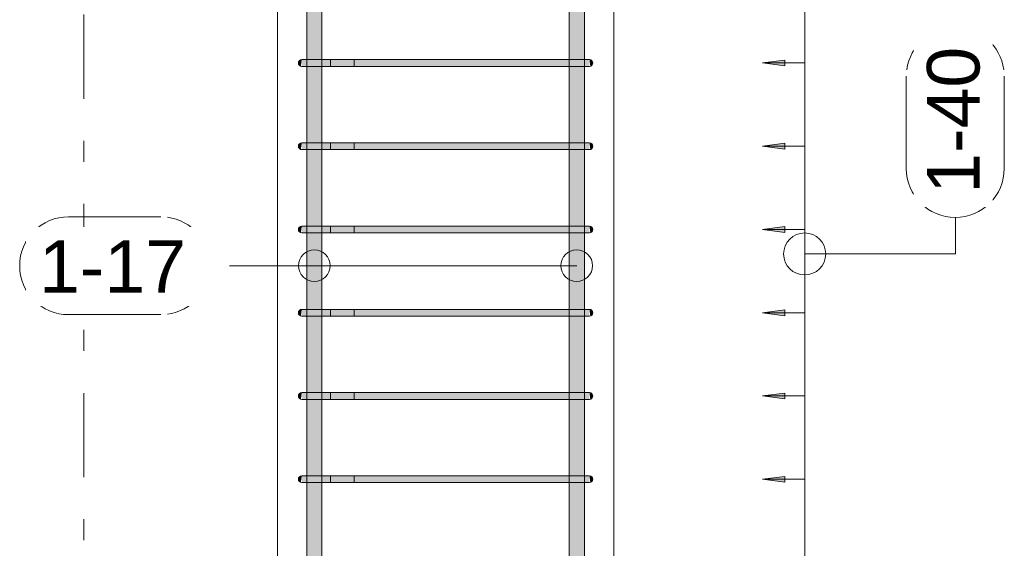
# Model space of a CAD drawing. Header units: millimetres. Extents: x 4307 to 42792, y 1610 to 10025.
# Tile 253 of 256: x 40771 to 41941, y 3736 to 4364. Entities that reach past the tile are written whole.
import ezdxf

# ---------------------------------------------------------------- set-up
doc = ezdxf.new("R2010")
doc.units = ezdxf.units.MM
doc.linetypes.add('Čára osnovy', pattern=[225, 100, -50, 25, -50])
for name, color, linetype, lineweight in [('A-ANNO-DIMS', 211, 'Continuous', 5), ('A-ANNO-DIMS-25', 211, 'Continuous', 5), ('S-COLS', 52, 'Continuous', 9), ('S-GRID', 1, 'Continuous', 5), ('S-RBAR', 171, 'Continuous', 5), ('S-RBAR-IDEN', 171, 'Continuous', 5)]:
    doc.layers.add(name, color=color, linetype=linetype, lineweight=lineweight)
doc.styles.add('Arial_1', font='arial.ttf', dxfattribs={"height": 62.5})
doc.dimstyles.new('Výztuž_kusy__řezy__5', dxfattribs={"dimscale": 304.8, "dimtxt": 0.18, "dimasz": 0, "dimexe": 0, "dimexo": 0.0625, "dimgap": 0.082021, "dimtad": 1, "dimdec": 0, "dimzin": 0, "dimdsep": 46, "dimtxsty": 'Arial_1', "dimblk1": 'NONE', "dimblk2": 'NONE', "dimsah": 1, "dimcen": 0.09, "dimazin": 0, "dimtfac": 1, "dimtdec": 4, "dimtix": 1, "dimtmove": 0, "dimatfit": 3, "dimfxl": 0.164042, "dimfxlon": 1, "dimtvp": 1, "dimtfill": 1, "dimtolj": 1, "dimtzin": 0, "dimarcsym": 2})

# ---------------------------------------------------------------- blocks, each defined once
blk = doc.blocks.new('DIMBLOCK1114-V3')
at = {"layer": 'A-ANNO-DIMS-25'}
for points in [[(41654.2, 3817.9), (41680.5, 3814.4), (41680.5, 3821.3)], [(41654.2, 3718.9), (41680.5, 3715.4), (41680.5, 3722.3)]]:
    blk.add_hatch(color=256, dxfattribs=at).paths.add_polyline_path(points)
for p, q in [((41680.5, 3821.3), (41654.2, 3817.9)), ((41654.2, 3817.9), (41680.5, 3814.4)), ((41704.2, 3817.9), (41654.2, 3817.9)), ((41680.5, 3814.4), (41680.5, 3821.3)), ((41704.2, 3718.9), (41704.2, 3817.9)), ((41704.2, 3817.9), (41704.2, 3817.9)), ((41680.5, 3722.3), (41654.2, 3718.9)), ((41680.5, 3715.4), (41680.5, 3722.3)), ((41654.2, 3718.9), (41680.5, 3715.4)), ((41704.2, 3718.9), (41654.2, 3718.9)), ((41704.2, 3718.9), (41704.2, 3718.9))]:
    blk.add_line(p, q, dxfattribs=at)
blk = doc.blocks.new('_None')
blk = doc.blocks.new('DIMBLOCK1115-V3')
at = {"layer": 'A-ANNO-DIMS-25'}
for points in [[(41654.2, 3916.9), (41680.5, 3913.4), (41680.5, 3920.4)], [(41654.2, 3817.9), (41680.5, 3814.4), (41680.5, 3821.3)]]:
    blk.add_hatch(color=256, dxfattribs=at).paths.add_polyline_path(points)
for p, q in [((41680.5, 3920.4), (41654.2, 3916.9)), ((41654.2, 3916.9), (41680.5, 3913.4)), ((41704.2, 3916.9), (41654.2, 3916.9)), ((41680.5, 3913.4), (41680.5, 3920.4)), ((41704.2, 3817.9), (41704.2, 3916.9)), ((41704.2, 3916.9), (41704.2, 3916.9)), ((41680.5, 3821.3), (41654.2, 3817.9)), ((41654.2, 3817.9), (41680.5, 3814.4)), ((41704.2, 3817.9), (41654.2, 3817.9)), ((41680.5, 3814.4), (41680.5, 3821.3)), ((41704.2, 3817.9), (41704.2, 3817.9))]:
    blk.add_line(p, q, dxfattribs=at)
blk = doc.blocks.new('DIMBLOCK1116-V3')
at = {"layer": 'A-ANNO-DIMS-25'}
for points in [[(41654.2, 4015.9), (41680.5, 4012.4), (41680.5, 4019.4)], [(41654.2, 3916.9), (41680.5, 3913.4), (41680.5, 3920.4)]]:
    blk.add_hatch(color=256, dxfattribs=at).paths.add_polyline_path(points)
for p, q in [((41680.5, 4019.4), (41654.2, 4015.9)), ((41654.2, 4015.9), (41680.5, 4012.4)), ((41704.2, 4015.9), (41654.2, 4015.9)), ((41680.5, 4012.4), (41680.5, 4019.4)), ((41704.2, 3916.9), (41704.2, 4015.9)), ((41704.2, 4015.9), (41704.2, 4015.9)), ((41680.5, 3920.4), (41654.2, 3916.9)), ((41654.2, 3916.9), (41680.5, 3913.4)), ((41704.2, 3916.9), (41654.2, 3916.9)), ((41680.5, 3913.4), (41680.5, 3920.4)), ((41704.2, 3916.9), (41704.2, 3916.9))]:
    blk.add_line(p, q, dxfattribs=at)
blk = doc.blocks.new('DIMBLOCK1117-V3')
at = {"layer": 'A-ANNO-DIMS-25'}
for points in [[(41654.2, 4114.9), (41680.5, 4111.4), (41680.5, 4118.4)], [(41654.2, 4015.9), (41680.5, 4012.4), (41680.5, 4019.4)]]:
    blk.add_hatch(color=256, dxfattribs=at).paths.add_polyline_path(points)
for p, q in [((41680.5, 4118.4), (41654.2, 4114.9)), ((41654.2, 4114.9), (41680.5, 4111.4)), ((41704.2, 4114.9), (41654.2, 4114.9)), ((41680.5, 4111.4), (41680.5, 4118.4)), ((41704.2, 4015.9), (41704.2, 4114.9)), ((41704.2, 4114.9), (41704.2, 4114.9)), ((41680.5, 4019.4), (41654.2, 4015.9)), ((41654.2, 4015.9), (41680.5, 4012.4)), ((41704.2, 4015.9), (41654.2, 4015.9)), ((41680.5, 4012.4), (41680.5, 4019.4)), ((41704.2, 4015.9), (41704.2, 4015.9))]:
    blk.add_line(p, q, dxfattribs=at)
blk = doc.blocks.new('DIMBLOCK1118-V3')
at = {"layer": 'A-ANNO-DIMS-25'}
for points in [[(41654.2, 4213.9), (41680.5, 4210.5), (41680.5, 4217.4)], [(41654.2, 4114.9), (41680.5, 4111.4), (41680.5, 4118.4)]]:
    blk.add_hatch(color=256, dxfattribs=at).paths.add_polyline_path(points)
for p, q in [((41680.5, 4217.4), (41654.2, 4213.9)), ((41654.2, 4213.9), (41680.5, 4210.5)), ((41704.2, 4213.9), (41654.2, 4213.9)), ((41680.5, 4210.5), (41680.5, 4217.4)), ((41704.2, 4114.9), (41704.2, 4213.9)), ((41704.2, 4213.9), (41704.2, 4213.9)), ((41680.5, 4118.4), (41654.2, 4114.9)), ((41654.2, 4114.9), (41680.5, 4111.4)), ((41704.2, 4114.9), (41654.2, 4114.9)), ((41680.5, 4111.4), (41680.5, 4118.4)), ((41704.2, 4114.9), (41704.2, 4114.9))]:
    blk.add_line(p, q, dxfattribs=at)
blk = doc.blocks.new('DIMBLOCK1119-V3')
at = {"layer": 'A-ANNO-DIMS-25'}
for points in [[(41654.2, 4312.9), (41680.5, 4309.5), (41680.5, 4316.4)], [(41654.2, 4213.9), (41680.5, 4210.5), (41680.5, 4217.4)]]:
    blk.add_hatch(color=256, dxfattribs=at).paths.add_polyline_path(points)
for p, q in [((41680.5, 4316.4), (41654.2, 4312.9)), ((41654.2, 4312.9), (41680.5, 4309.5)), ((41704.2, 4312.9), (41654.2, 4312.9)), ((41680.5, 4309.5), (41680.5, 4316.4)), ((41704.2, 4213.9), (41704.2, 4312.9)), ((41704.2, 4312.9), (41704.2, 4312.9)), ((41680.5, 4217.4), (41654.2, 4213.9)), ((41654.2, 4213.9), (41680.5, 4210.5)), ((41704.2, 4213.9), (41654.2, 4213.9)), ((41680.5, 4210.5), (41680.5, 4217.4)), ((41704.2, 4213.9), (41704.2, 4213.9))]:
    blk.add_line(p, q, dxfattribs=at)
blk = doc.blocks.new('DIMBLOCK1120-V3')
at = {"layer": 'A-ANNO-DIMS-25'}
for points in [[(41654.2, 4411.9), (41680.5, 4408.5), (41680.5, 4415.4)], [(41654.2, 4312.9), (41680.5, 4309.5), (41680.5, 4316.4)]]:
    blk.add_hatch(color=256, dxfattribs=at).paths.add_polyline_path(points)
for p, q in [((41680.5, 4415.4), (41654.2, 4411.9)), ((41680.5, 4408.5), (41680.5, 4415.4)), ((41654.2, 4411.9), (41680.5, 4408.5)), ((41704.2, 4411.9), (41654.2, 4411.9)), ((41704.2, 4312.9), (41704.2, 4411.9)), ((41704.2, 4411.9), (41704.2, 4411.9)), ((41680.5, 4316.4), (41654.2, 4312.9)), ((41654.2, 4312.9), (41680.5, 4309.5)), ((41704.2, 4312.9), (41654.2, 4312.9)), ((41680.5, 4309.5), (41680.5, 4316.4)), ((41704.2, 4312.9), (41704.2, 4312.9))]:
    blk.add_line(p, q, dxfattribs=at)
blk = doc.blocks.new('DIMBLOCK1133-V3')
at = {"layer": 'A-ANNO-DIMS-25'}
for points in [[(41654.2, 5600), (41680.5, 5596.5), (41680.5, 5603.5)], [(41654.2, 5501), (41680.5, 5497.5), (41680.5, 5504.5)], [(41654.2, 5402), (41680.5, 5398.5), (41680.5, 5405.4)], [(41654.2, 5303), (41680.5, 5299.5), (41680.5, 5306.4)], [(41654.2, 5204), (41680.5, 5200.5), (41680.5, 5207.4)], [(41654.2, 5105), (41680.5, 5101.5), (41680.5, 5108.4)], [(41654.2, 5006), (41680.5, 5002.5), (41680.5, 5009.4)], [(41654.2, 4907), (41680.5, 4903.5), (41680.5, 4910.4)], [(41654.2, 4808), (41680.5, 4804.5), (41680.5, 4811.4)], [(41654.2, 4708.9), (41680.5, 4705.5), (41680.5, 4712.4)], [(41654.2, 4609.9), (41680.5, 4606.5), (41680.5, 4613.4)], [(41654.2, 4510.9), (41680.5, 4507.5), (41680.5, 4514.4)], [(41654.2, 4411.9), (41680.5, 4408.5), (41680.5, 4415.4)], [(41654.2, 4312.9), (41680.5, 4309.5), (41680.5, 4316.4)], [(41654.2, 4213.9), (41680.5, 4210.5), (41680.5, 4217.4)], [(41654.2, 4114.9), (41680.5, 4111.4), (41680.5, 4118.4)], [(41654.2, 4015.9), (41680.5, 4012.4), (41680.5, 4019.4)], [(41654.2, 3916.9), (41680.5, 3913.4), (41680.5, 3920.4)], [(41654.2, 3817.9), (41680.5, 3814.4), (41680.5, 3821.3)], [(41654.2, 3718.9), (41680.5, 3715.4), (41680.5, 3722.3)], [(41654.2, 3619.9), (41680.5, 3616.4), (41680.5, 3623.3)], [(41654.2, 3520.9), (41680.5, 3517.4), (41680.5, 3524.3)], [(41654.2, 3421.9), (41680.5, 3418.4), (41680.5, 3425.3)], [(41654.2, 3322.9), (41680.5, 3319.4), (41680.5, 3326.3)], [(41654.2, 3223.9), (41680.5, 3220.4), (41680.5, 3227.3)], [(41654.2, 3124.8), (41680.5, 3121.4), (41680.5, 3128.3)], [(41654.2, 3025.8), (41680.5, 3022.4), (41680.5, 3029.3)], [(41654.2, 2926.8), (41680.5, 2923.4), (41680.5, 2930.3)], [(41654.2, 2827.8), (41680.5, 2824.4), (41680.5, 2831.3)], [(41654.2, 2728.8), (41680.5, 2725.4), (41680.5, 2732.3)], [(41654.2, 2629.8), (41680.5, 2626.4), (41680.5, 2633.3)]]:
    blk.add_hatch(color=256, dxfattribs=at).paths.add_polyline_path(points)
for p, q in [((41680.5, 5603.5), (41654.2, 5600)), ((41654.2, 5600), (41680.5, 5596.5)), ((41704.2, 5600), (41654.2, 5600)), ((41680.5, 5596.5), (41680.5, 5603.5)), ((41704.2, 2629.8), (41704.2, 5600)), ((41704.2, 5501), (41704.2, 5600)), ((41704.2, 5600), (41704.2, 5600)), ((41680.5, 5504.5), (41654.2, 5501)), ((41654.2, 5501), (41680.5, 5497.5)), ((41704.2, 5501), (41654.2, 5501)), ((41680.5, 5497.5), (41680.5, 5504.5)), ((41704.2, 5402), (41704.2, 5501)), ((41704.2, 5501), (41704.2, 5501)), ((41680.5, 5405.4), (41654.2, 5402)), ((41654.2, 5402), (41680.5, 5398.5)), ((41704.2, 5402), (41654.2, 5402)), ((41680.5, 5398.5), (41680.5, 5405.4)), ((41704.2, 5303), (41704.2, 5402)), ((41704.2, 5402), (41704.2, 5402)), ((41680.5, 5306.4), (41654.2, 5303)), ((41654.2, 5303), (41680.5, 5299.5)), ((41704.2, 5303), (41654.2, 5303)), ((41680.5, 5299.5), (41680.5, 5306.4)), ((41704.2, 5204), (41704.2, 5303)), ((41704.2, 5303), (41704.2, 5303)), ((41680.5, 5207.4), (41654.2, 5204)), ((41654.2, 5204), (41680.5, 5200.5)), ((41704.2, 5204), (41654.2, 5204)), ((41680.5, 5200.5), (41680.5, 5207.4)), ((41704.2, 5105), (41704.2, 5204)), ((41704.2, 5204), (41704.2, 5204)), ((41680.5, 5108.4), (41654.2, 5105)), ((41654.2, 5105), (41680.5, 5101.5)), ((41704.2, 5105), (41654.2, 5105)), ((41680.5, 5101.5), (41680.5, 5108.4)), ((41704.2, 5006), (41704.2, 5105)), ((41704.2, 5105), (41704.2, 5105)), ((41680.5, 5009.4), (41654.2, 5006)), ((41680.5, 5002.5), (41680.5, 5009.4)), ((41654.2, 5006), (41680.5, 5002.5)), ((41704.2, 5006), (41654.2, 5006)), ((41704.2, 4907), (41704.2, 5006)), ((41704.2, 5006), (41704.2, 5006)), ((41680.5, 4910.4), (41654.2, 4907)), ((41654.2, 4907), (41680.5, 4903.5)), ((41704.2, 4907), (41654.2, 4907)), ((41680.5, 4903.5), (41680.5, 4910.4)), ((41704.2, 4808), (41704.2, 4907)), ((41704.2, 4907), (41704.2, 4907)), ((41680.5, 4811.4), (41654.2, 4808)), ((41680.5, 4804.5), (41680.5, 4811.4)), ((41654.2, 4808), (41680.5, 4804.5)), ((41704.2, 4808), (41654.2, 4808)), ((41704.2, 4708.9), (41704.2, 4808)), ((41704.2, 4808), (41704.2, 4808)), ((41680.5, 4712.4), (41654.2, 4708.9)), ((41654.2, 4708.9), (41680.5, 4705.5)), ((41704.2, 4708.9), (41654.2, 4708.9)), ((41680.5, 4705.5), (41680.5, 4712.4)), ((41704.2, 4609.9), (41704.2, 4708.9)), ((41704.2, 4708.9), (41704.2, 4708.9)), ((41680.5, 4613.4), (41654.2, 4609.9)), ((41680.5, 4606.5), (41680.5, 4613.4)), ((41654.2, 4609.9), (41680.5, 4606.5)), ((41704.2, 4609.9), (41654.2, 4609.9)), ((41704.2, 4510.9), (41704.2, 4609.9)), ((41704.2, 4609.9), (41704.2, 4609.9)), ((41680.5, 4514.4), (41654.2, 4510.9)), ((41654.2, 4510.9), (41680.5, 4507.5)), ((41704.2, 4510.9), (41654.2, 4510.9)), ((41680.5, 4507.5), (41680.5, 4514.4)), ((41704.2, 4411.9), (41704.2, 4510.9)), ((41704.2, 4510.9), (41704.2, 4510.9)), ((41680.5, 4415.4), (41654.2, 4411.9)), ((41680.5, 4408.5), (41680.5, 4415.4)), ((41654.2, 4411.9), (41680.5, 4408.5)), ((41704.2, 4411.9), (41654.2, 4411.9)), ((41704.2, 4312.9), (41704.2, 4411.9)), ((41704.2, 4411.9), (41704.2, 4411.9)), ((41680.5, 4316.4), (41654.2, 4312.9)), ((41654.2, 4312.9), (41680.5, 4309.5)), ((41704.2, 4312.9), (41654.2, 4312.9)), ((41680.5, 4309.5), (41680.5, 4316.4)), ((41704.2, 4213.9), (41704.2, 4312.9)), ((41704.2, 4312.9), (41704.2, 4312.9)), ((41680.5, 4217.4), (41654.2, 4213.9)), ((41654.2, 4213.9), (41680.5, 4210.5)), ((41704.2, 4213.9), (41654.2, 4213.9)), ((41680.5, 4210.5), (41680.5, 4217.4)), ((41704.2, 4114.9), (41704.2, 4213.9)), ((41704.2, 4213.9), (41704.2, 4213.9)), ((41680.5, 4118.4), (41654.2, 4114.9)), ((41654.2, 4114.9), (41680.5, 4111.4)), ((41704.2, 4114.9), (41654.2, 4114.9)), ((41680.5, 4111.4), (41680.5, 4118.4)), ((41704.2, 4015.9), (41704.2, 4114.9)), ((41704.2, 4114.9), (41704.2, 4114.9)), ((41680.5, 4019.4), (41654.2, 4015.9)), ((41654.2, 4015.9), (41680.5, 4012.4)), ((41704.2, 4015.9), (41654.2, 4015.9)), ((41680.5, 4012.4), (41680.5, 4019.4)), ((41704.2, 3916.9), (41704.2, 4015.9)), ((41704.2, 4015.9), (41704.2, 4015.9)), ((41680.5, 3920.4), (41654.2, 3916.9)), ((41654.2, 3916.9), (41680.5, 3913.4)), ((41704.2, 3916.9), (41654.2, 3916.9)), ((41680.5, 3913.4), (41680.5, 3920.4)), ((41704.2, 3817.9), (41704.2, 3916.9)), ((41704.2, 3916.9), (41704.2, 3916.9)), ((41680.5, 3821.3), (41654.2, 3817.9)), ((41654.2, 3817.9), (41680.5, 3814.4)), ((41704.2, 3817.9), (41654.2, 3817.9)), ((41680.5, 3814.4), (41680.5, 3821.3)), ((41704.2, 3718.9), (41704.2, 3817.9)), ((41704.2, 3817.9), (41704.2, 3817.9)), ((41680.5, 3722.3), (41654.2, 3718.9)), ((41680.5, 3715.4), (41680.5, 3722.3)), ((41654.2, 3718.9), (41680.5, 3715.4)), ((41704.2, 3718.9), (41654.2, 3718.9)), ((41704.2, 3619.9), (41704.2, 3718.9)), ((41704.2, 3718.9), (41704.2, 3718.9)), ((41680.5, 3623.3), (41654.2, 3619.9)), ((41654.2, 3619.9), (41680.5, 3616.4)), ((41704.2, 3619.9), (41654.2, 3619.9)), ((41680.5, 3616.4), (41680.5, 3623.3)), ((41704.2, 3520.9), (41704.2, 3619.9)), ((41704.2, 3619.9), (41704.2, 3619.9)), ((41680.5, 3524.3), (41654.2, 3520.9)), ((41680.5, 3517.4), (41680.5, 3524.3)), ((41654.2, 3520.9), (41680.5, 3517.4)), ((41704.2, 3520.9), (41654.2, 3520.9)), ((41704.2, 3421.9), (41704.2, 3520.9)), ((41704.2, 3520.9), (41704.2, 3520.9)), ((41680.5, 3425.3), (41654.2, 3421.9)), ((41654.2, 3421.9), (41680.5, 3418.4)), ((41704.2, 3421.9), (41654.2, 3421.9)), ((41680.5, 3418.4), (41680.5, 3425.3)), ((41704.2, 3322.9), (41704.2, 3421.9)), ((41704.2, 3421.9), (41704.2, 3421.9)), ((41680.5, 3326.3), (41654.2, 3322.9)), ((41680.5, 3319.4), (41680.5, 3326.3)), ((41654.2, 3322.9), (41680.5, 3319.4)), ((41704.2, 3322.9), (41654.2, 3322.9)), ((41704.2, 3223.9), (41704.2, 3322.9)), ((41704.2, 3322.9), (41704.2, 3322.9)), ((41680.5, 3227.3), (41654.2, 3223.9)), ((41654.2, 3223.9), (41680.5, 3220.4)), ((41704.2, 3223.9), (41654.2, 3223.9)), ((41680.5, 3220.4), (41680.5, 3227.3)), ((41704.2, 3124.8), (41704.2, 3223.9)), ((41704.2, 3223.9), (41704.2, 3223.9)), ((41680.5, 3128.3), (41654.2, 3124.8)), ((41654.2, 3124.8), (41680.5, 3121.4)), ((41704.2, 3124.8), (41654.2, 3124.8)), ((41680.5, 3121.4), (41680.5, 3128.3)), ((41704.2, 3025.8), (41704.2, 3124.8)), ((41704.2, 3124.8), (41704.2, 3124.8)), ((41680.5, 3029.3), (41654.2, 3025.8)), ((41654.2, 3025.8), (41680.5, 3022.4)), ((41704.2, 3025.8), (41654.2, 3025.8)), ((41680.5, 3022.4), (41680.5, 3029.3)), ((41704.2, 2926.8), (41704.2, 3025.8)), ((41704.2, 3025.8), (41704.2, 3025.8)), ((41680.5, 2930.3), (41654.2, 2926.8)), ((41654.2, 2926.8), (41680.5, 2923.4)), ((41704.2, 2926.8), (41654.2, 2926.8)), ((41680.5, 2923.4), (41680.5, 2930.3)), ((41704.2, 2827.8), (41704.2, 2926.8)), ((41704.2, 2926.8), (41704.2, 2926.8)), ((41680.5, 2831.3), (41654.2, 2827.8)), ((41654.2, 2827.8), (41680.5, 2824.4)), ((41704.2, 2827.8), (41654.2, 2827.8)), ((41680.5, 2824.4), (41680.5, 2831.3)), ((41704.2, 2728.8), (41704.2, 2827.8)), ((41704.2, 2827.8), (41704.2, 2827.8)), ((41680.5, 2732.3), (41654.2, 2728.8)), ((41654.2, 2728.8), (41680.5, 2725.4)), ((41704.2, 2728.8), (41654.2, 2728.8)), ((41680.5, 2725.4), (41680.5, 2732.3)), ((41704.2, 2629.8), (41704.2, 2728.8)), ((41704.2, 2728.8), (41704.2, 2728.8)), ((41680.5, 2633.3), (41654.2, 2629.8)), ((41654.2, 2629.8), (41680.5, 2626.4)), ((41704.2, 2629.8), (41654.2, 2629.8)), ((41680.5, 2626.4), (41680.5, 2633.3)), ((41704.2, 2629.8), (41704.2, 2629.8))]:
    blk.add_line(p, q, dxfattribs=at)
blk = doc.blocks.new('Popisek výztuže__BEZ NATOČENÍ_ - _Typ_ množství_PRAVÝ _řezy_-573725-V3')
at = {"layer": 'S-RBAR-IDEN'}
for p, q in [((6547.6, 9782.6), (6437.9, 9782.6)), ((6437.9, 9666.2), (6547.6, 9666.2))]:
    blk.add_line(p, q, dxfattribs=at)
for centre, start, end in [((6437.9, 9724.4), 90, 270), ((6547.6, 9724.4), 277.6434, 82.3566)]:
    blk.add_arc(centre, 58.2, start, end, dxfattribs=at)
blk = doc.blocks.new('Popisek výztuže - _Typ_ množství_LEVÝ-573731-V3')
at = {"layer": 'S-RBAR-IDEN'}
for p, q in [((5555.8, 9108.9), (5446.1, 9108.9)), ((5446.1, 8992.5), (5555.8, 8992.5))]:
    blk.add_line(p, q, dxfattribs=at)
for centre, start, end in [((5446.1, 9050.7), 90, 270), ((5555.8, 9050.7), 277.6434, 82.3566)]:
    blk.add_arc(centre, 58.2, start, end, dxfattribs=at)

msp = doc.modelspace()

# ---------------------------------------------------------------- hatches: boundary and pattern name
at = {"layer": 'S-RBAR'}
h = msp.add_hatch(color=7, dxfattribs=at)
h.paths.add_polyline_path([(41112.4, 2610), (41130.4, 2610), (41130.4, 2625.8), (41112.4, 2625.8), (41112.4, 2616)])
h.paths.add_polyline_path([(41112.4, 2633.8), (41130.4, 2633.8), (41130.4, 2724.8), (41112.4, 2724.8), (41112.4, 2646.2)])
h.paths.add_polyline_path([(41112.4, 2732.8), (41130.4, 2732.8), (41130.4, 2823.8), (41112.4, 2823.8), (41112.4, 2736.7)])
h.paths.add_polyline_path([(41130.4, 2831.8), (41130.4, 2922.8), (41112.4, 2922.8), (41112.4, 2831.8), (41126.4, 2831.8)])
h.paths.add_polyline_path([(41112.4, 2930.8), (41130.4, 2930.8), (41130.4, 3021.8), (41112.4, 3021.8), (41112.4, 2947.9)])
h.paths.add_polyline_path([(41112.4, 3029.8), (41130.4, 3029.8), (41130.4, 3120.8), (41112.4, 3120.8), (41112.4, 3038.5)])
h.paths.add_polyline_path([(41112.4, 3128.8), (41130.4, 3129), (41130.4, 3219.9), (41112.4, 3219.9), (41112.4, 3129)])
h.paths.add_polyline_path([(41112.4, 3227.9), (41130.4, 3227.9), (41130.4, 3318.9), (41112.4, 3318.9), (41112.4, 3249.7)])
h.paths.add_polyline_path([(41112.4, 3326.9), (41130.4, 3326.9), (41130.4, 3417.9), (41112.4, 3417.9), (41112.4, 3340.2)])
h.paths.add_polyline_path([(41112.4, 3425.9), (41130.4, 3425.9), (41130.4, 3516.9), (41112.4, 3516.9), (41112.4, 3430.7)])
h.paths.add_polyline_path([(41126.4, 3524.9), (41130.4, 3524.9), (41130.4, 3615.9), (41112.4, 3615.9), (41112.4, 3524.9), (41122.6, 3524.9)])
h.paths.add_polyline_path([(41112.4, 3623.9), (41130.4, 3623.9), (41130.4, 3714.9), (41112.4, 3714.9), (41112.4, 3642)])
h.paths.add_polyline_path([(41112.4, 3722.9), (41130.4, 3722.9), (41130.4, 3813.9), (41112.4, 3813.9), (41112.4, 3732.5)])
h.paths.add_polyline_path([(41118.7, 3821.9), (41130.4, 3821.9), (41130.4, 3912.9), (41112.4, 3912.9), (41112.4, 3821.9), (41115.5, 3821.9)])
h.paths.add_polyline_path([(41130.4, 3920.9), (41130.4, 4011.9), (41112.4, 4011.9), (41112.4, 3920.9), (41126.4, 3920.9)])
h.paths.add_polyline_path([(41112.4, 4019.9), (41130.4, 4019.9), (41130.4, 4110.9), (41112.4, 4110.9), (41112.4, 4034.2)])
h.paths.add_polyline_path([(41112.4, 4118.9), (41130.4, 4118.9), (41130.4, 4209.9), (41112.4, 4209.9), (41112.4, 4124.8)])
h.paths.add_polyline_path([(41126.4, 4217.9), (41130.4, 4217.9), (41130.4, 4308.9), (41112.4, 4308.9), (41112.4, 4217.9), (41122.6, 4217.9)])
h.paths.add_polyline_path([(41112.4, 4316.9), (41130.4, 4316.9), (41130.4, 4407.9), (41112.4, 4407.9), (41112.4, 4336)])
h.paths.add_polyline_path([(41112.4, 4415.9), (41130.4, 4415.9), (41130.4, 4506.9), (41112.4, 4506.9), (41112.4, 4426.5)])
h.paths.add_polyline_path([(41118.7, 4514.9), (41130.4, 4514.9), (41130.4, 4605.9), (41112.4, 4605.9), (41112.4, 4514.9), (41115.5, 4514.9)])
h.paths.add_polyline_path([(41130.4, 4613.9), (41130.4, 4704.9), (41112.4, 4704.9), (41112.4, 4613.9), (41126.4, 4613.9)])
h.paths.add_polyline_path([(41112.4, 4712.9), (41130.4, 4712.9), (41130.4, 4804), (41112.4, 4804), (41112.4, 4728.2)])
h.paths.add_polyline_path([(41118.7, 4812), (41130.4, 4812), (41130.4, 4903), (41112.4, 4903), (41112.4, 4812), (41115.5, 4812)])
h.paths.add_polyline_path([(41130.4, 4911), (41130.4, 5002), (41112.4, 5002), (41112.4, 4911), (41126.4, 4911)])
h.paths.add_polyline_path([(41112.4, 5010), (41130.4, 5010), (41130.4, 5101), (41112.4, 5101), (41112.4, 5030)])
h.paths.add_polyline_path([(41112.4, 5109), (41130.4, 5109), (41130.4, 5200), (41112.4, 5200), (41112.4, 5120.5)])
h.paths.add_polyline_path([(41118.7, 5208), (41130.4, 5208), (41130.4, 5299), (41112.4, 5299), (41112.4, 5208), (41115.5, 5208)])
h.paths.add_polyline_path([(41130.4, 5307), (41130.4, 5398), (41112.4, 5398), (41112.4, 5307), (41126.4, 5307)])
h.paths.add_polyline_path([(41112.4, 5406), (41130.4, 5406), (41130.4, 5497), (41112.4, 5497), (41112.4, 5422.3)])
h.paths.add_polyline_path([(41112.4, 5505), (41130.4, 5505), (41130.4, 5596), (41112.4, 5596), (41112.4, 5512.8)])
h.paths.add_polyline_path([(41130.4, 5604), (41130.4, 5610), (41112.4, 5610), (41112.4, 5604), (41126.4, 5604)])
h = msp.add_hatch(color=7, dxfattribs=at)
h.paths.add_polyline_path([(41424.3, 2610), (41442.3, 2610), (41442.3, 2625.8), (41424.3, 2625.8), (41424.3, 2616)])
h.paths.add_polyline_path([(41439.3, 2633.8), (41442.3, 2633.8), (41442.3, 2724.8), (41424.3, 2724.8), (41424.3, 2633.8), (41436, 2633.8)])
h.paths.add_polyline_path([(41439.3, 2732.8), (41442.3, 2732.8), (41442.3, 2823.8), (41424.3, 2823.8), (41424.3, 2732.8), (41436, 2732.8)])
h.paths.add_polyline_path([(41439.3, 2831.8), (41442.3, 2831.8), (41442.3, 2922.8), (41424.3, 2922.8), (41424.3, 2831.8), (41436, 2831.8)])
h.paths.add_polyline_path([(41439.3, 2930.8), (41442.3, 2930.8), (41442.3, 3021.8), (41424.3, 3021.8), (41424.3, 2930.8), (41436, 2930.8)])
h.paths.add_polyline_path([(41439.3, 3029.8), (41442.3, 3029.8), (41442.3, 3120.8), (41424.3, 3120.8), (41424.3, 3029.8), (41436, 3029.8)])
h.paths.add_polyline_path([(41439.3, 3128.8), (41442.3, 3128.8), (41442.3, 3219.9), (41424.3, 3219.9), (41424.3, 3128.8), (41436, 3128.8)])
h.paths.add_polyline_path([(41439.3, 3227.9), (41442.3, 3227.9), (41442.3, 3318.9), (41424.3, 3318.9), (41424.3, 3227.9), (41436, 3227.9)])
h.paths.add_polyline_path([(41439.3, 3326.9), (41442.3, 3326.9), (41442.3, 3417.9), (41424.3, 3417.9), (41424.3, 3326.9), (41436, 3326.9)])
h.paths.add_polyline_path([(41439.3, 3425.9), (41442.3, 3425.9), (41442.3, 3516.9), (41424.3, 3516.9), (41424.3, 3425.9), (41436, 3425.9)])
h.paths.add_polyline_path([(41424.3, 3524.9), (41442.3, 3524.9), (41442.3, 3615.9), (41424.3, 3615.9), (41424.3, 3581.6)])
h.paths.add_polyline_path([(41439.3, 3623.9), (41442.3, 3623.9), (41442.3, 3714.9), (41424.3, 3714.9), (41424.3, 3623.9), (41436, 3623.9)])
h.paths.add_polyline_path([(41439.3, 3722.9), (41442.3, 3722.9), (41442.3, 3813.9), (41424.3, 3813.9), (41424.3, 3722.9), (41436, 3722.9)])
h.paths.add_polyline_path([(41439.3, 3821.9), (41442.3, 3821.9), (41442.3, 3912.9), (41424.3, 3912.9), (41424.3, 3821.9), (41436, 3821.9)])
h.paths.add_polyline_path([(41424.3, 3920.9), (41442.3, 3920.9), (41442.3, 4011.9), (41424.3, 4011.9), (41424.3, 3943.7)])
h.paths.add_polyline_path([(41439.3, 4019.9), (41442.3, 4019.9), (41442.3, 4110.9), (41424.3, 4110.9), (41424.3, 4019.9), (41436, 4019.9)])
h.paths.add_polyline_path([(41436, 4118.9), (41442.3, 4118.9), (41442.3, 4209.9), (41424.3, 4209.9), (41424.3, 4118.9), (41432.2, 4118.9)])
h.paths.add_polyline_path([(41424.3, 4217.9), (41442.3, 4217.9), (41442.3, 4308.9), (41424.3, 4308.9), (41424.3, 4245.4)])
h.paths.add_polyline_path([(41439.3, 4316.9), (41442.3, 4316.9), (41442.3, 4407.9), (41424.3, 4407.9), (41424.3, 4316.9), (41436, 4316.9)])
h.paths.add_polyline_path([(41439.3, 4415.9), (41442.3, 4415.9), (41442.3, 4506.9), (41424.3, 4506.9), (41424.3, 4415.9), (41436, 4415.9)])
h.paths.add_polyline_path([(41439.3, 4514.9), (41442.3, 4514.9), (41442.3, 4605.9), (41424.3, 4605.9), (41424.3, 4514.9), (41436, 4514.9)])
h.paths.add_polyline_path([(41424.3, 4613.9), (41442.3, 4613.9), (41442.3, 4704.9), (41424.3, 4704.9), (41424.3, 4637.7)])
h.paths.add_polyline_path([(41439.3, 4712.9), (41442.3, 4712.9), (41442.3, 4804), (41424.3, 4804), (41424.3, 4712.9), (41436, 4712.9)])
h.paths.add_polyline_path([(41439.3, 4812), (41442.3, 4812), (41442.3, 4903), (41424.3, 4903), (41424.3, 4812), (41436, 4812)])
h.paths.add_polyline_path([(41428.4, 4911), (41442.3, 4911), (41442.3, 5002), (41424.3, 5002), (41424.3, 4911)])
h.paths.add_polyline_path([(41439.3, 5010), (41442.3, 5010), (41442.3, 5101), (41424.3, 5101), (41424.3, 5010), (41436, 5010)])
h.paths.add_polyline_path([(41439.3, 5109), (41442.3, 5109), (41442.3, 5200), (41424.3, 5200), (41424.3, 5109), (41436, 5109)])
h.paths.add_polyline_path([(41439.3, 5208), (41442.3, 5208), (41442.3, 5299), (41424.3, 5299), (41424.3, 5208), (41436, 5208)])
h.paths.add_polyline_path([(41428.4, 5307), (41442.3, 5307), (41442.3, 5398), (41424.3, 5398), (41424.3, 5307)])
h.paths.add_polyline_path([(41442.3, 5406), (41442.3, 5497), (41424.3, 5497), (41424.3, 5406), (41439.3, 5406)])
h.paths.add_polyline_path([(41436, 5505), (41442.3, 5505), (41442.3, 5596), (41424.3, 5596), (41424.3, 5505), (41432.2, 5505)])
h.paths.add_polyline_path([(41442.3, 5604), (41442.3, 5610), (41424.3, 5610), (41424.3, 5604), (41439.3, 5604)])
for points in [[(41105.3, 4309.1), (41106.4, 4316.9), (41104.4, 4316.4), (41102.9, 4314.9), (41102.4, 4312.9), (41102.9, 4310.9), (41104.4, 4309.5)], [(41107.9, 4308.9), (41126.4, 4308.9), (41126.4, 4316.9), (41106.4, 4316.9), (41106.4, 4308.9), (41107.1, 4308.9)], [(41415.6, 4308.9), (41428.4, 4308.9), (41428.4, 4316.9), (41126.4, 4316.9), (41126.4, 4308.9), (41240.9, 4308.9)], [(41446.9, 4308.9), (41448.4, 4309.1), (41448.4, 4316.9), (41428.4, 4316.9), (41428.4, 4308.9), (41444.7, 4308.9)], [(41449.4, 4309.1), (41450.4, 4309.5), (41451.8, 4310.9), (41452.4, 4312.9), (41451.8, 4314.9), (41450.4, 4316.4), (41448.4, 4316.9), (41449, 4311.9)], [(41105.3, 4210), (41106.4, 4217.9), (41104.4, 4217.4), (41102.9, 4215.9), (41102.4, 4213.9), (41102.9, 4211.9), (41104.4, 4210.4)], [(41112.2, 4209.9), (41126.4, 4209.9), (41126.4, 4217.9), (41106.4, 4217.9), (41106.4, 4209.9), (41110.1, 4209.9)], [(41126.4, 4209.9), (41428.4, 4209.9), (41428.4, 4217.9), (41126.4, 4217.9), (41126.4, 4215.3)], [(41447.6, 4209.9), (41448.4, 4210), (41448.4, 4217.9), (41428.4, 4217.9), (41428.4, 4209.9), (41446.9, 4209.9)], [(41449.4, 4210), (41450.4, 4210.4), (41451.8, 4211.9), (41452.4, 4213.9), (41451.8, 4215.9), (41450.4, 4217.4), (41448.4, 4217.9), (41449, 4212.9)], [(41105.3, 4111), (41106.4, 4118.9), (41104.4, 4118.4), (41102.9, 4116.9), (41102.4, 4114.9), (41102.9, 4112.9), (41104.4, 4111.4)], [(41107.9, 4110.9), (41126.4, 4110.9), (41126.4, 4118.9), (41106.4, 4118.9), (41106.4, 4110.9), (41107.1, 4110.9)], [(41415.6, 4110.9), (41428.4, 4110.9), (41428.4, 4118.9), (41126.4, 4118.9), (41126.4, 4110.9), (41240.9, 4110.9)], [(41446.9, 4110.9), (41448.4, 4111), (41448.4, 4118.9), (41428.4, 4118.9), (41428.4, 4110.9), (41444.7, 4110.9)], [(41449.4, 4111), (41450.4, 4111.4), (41451.8, 4112.9), (41452.4, 4114.9), (41451.8, 4116.9), (41450.4, 4118.4), (41448.4, 4118.9), (41449, 4113.9)], [(41105.3, 4012), (41106.4, 4019.9), (41104.4, 4019.4), (41102.9, 4017.9), (41102.4, 4015.9), (41102.9, 4013.9), (41104.4, 4012.4)], [(41107.9, 4011.9), (41126.4, 4011.9), (41126.4, 4019.9), (41106.4, 4019.9), (41106.4, 4011.9), (41107.1, 4011.9)], [(41415.6, 4011.9), (41428.4, 4011.9), (41428.4, 4019.9), (41126.4, 4019.9), (41126.4, 4011.9), (41240.9, 4011.9)], [(41446.9, 4011.9), (41448.4, 4012), (41448.4, 4019.9), (41428.4, 4019.9), (41428.4, 4011.9), (41444.7, 4011.9)], [(41449.4, 4012), (41450.4, 4012.4), (41451.8, 4013.9), (41452.4, 4015.9), (41451.8, 4017.9), (41450.4, 4019.4), (41448.4, 4019.9), (41449, 4014.9)], [(41105.3, 3913), (41106.4, 3920.9), (41104.4, 3920.4), (41102.9, 3918.9), (41102.4, 3916.9), (41102.9, 3914.9), (41104.4, 3913.4)], [(41112.2, 3912.9), (41126.4, 3912.9), (41126.4, 3920.9), (41106.4, 3920.9), (41106.4, 3912.9), (41110.1, 3912.9)], [(41126.4, 3912.9), (41428.4, 3912.9), (41428.4, 3920.9), (41126.4, 3920.9), (41126.4, 3913.5)], [(41428.4, 3912.9), (41448.4, 3913), (41448.4, 3920.9), (41428.4, 3920.9), (41428.4, 3913.5)], [(41449.4, 3913), (41450.5, 3913.5), (41451.8, 3914.9), (41452.4, 3916.9), (41451.8, 3918.9), (41450.4, 3920.4), (41448.4, 3920.9), (41449.3, 3913.5)], [(41105.3, 3814), (41106.4, 3821.9), (41104.4, 3821.4), (41102.9, 3819.9), (41102.4, 3817.9), (41102.9, 3815.9), (41104.4, 3814.4)], [(41107.9, 3813.9), (41126.4, 3813.9), (41126.4, 3821.9), (41106.4, 3821.9), (41106.4, 3813.9), (41107.1, 3813.9)], [(41415.6, 3813.9), (41428.4, 3813.9), (41428.4, 3821.9), (41126.4, 3821.9), (41126.4, 3813.9), (41240.9, 3813.9)], [(41446.9, 3813.9), (41448.4, 3814), (41448.4, 3821.9), (41428.4, 3821.9), (41428.4, 3813.9), (41444.7, 3813.9)], [(41449.4, 3814), (41450.4, 3814.4), (41451.8, 3815.9), (41452.4, 3817.9), (41451.8, 3819.9), (41450.4, 3821.4), (41448.4, 3821.9), (41449, 3816.9)]]:
    msp.add_hatch(color=7, dxfattribs=at).paths.add_polyline_path(points)

# ---------------------------------------------------------------- linework, layer by layer
at = {"layer": 'S-COLS'}
for p, q in [((41477.4, 5870), (41477.4, 2605)), ((41077.4, 5620), (41077.4, 2605)), ((41077.4, 5620), (41077.4, 2605)), ((41477.4, 2605), (41477.4, 5620))]:
    msp.add_line(p, q, dxfattribs=at)
at = {"layer": 'S-GRID', "linetype": 'Čára osnovy', "lineweight": 9}
msp.add_line((40847.4, 1795.4), (40847.4, 9632.5), dxfattribs=at)
at = {"layer": 'S-RBAR'}
for p, q in [((41112.4, 2610), (41112.4, 5610)), ((41112.4, 2610), (41112.4, 5610)), ((41130.4, 2610), (41130.4, 5610)), ((41130.4, 2610), (41130.4, 5610)), ((41424.3, 2610), (41424.3, 5610)), ((41424.3, 2610), (41424.3, 5610)), ((41442.3, 2610), (41442.3, 5610)), ((41442.3, 2610), (41442.3, 5610)), ((41140.5, 4316.9), (41106.4, 4316.9)), ((41126.4, 4316.9), (41106.4, 4316.9)), ((41126.4, 4316.9), (41106.4, 4316.9)), ((41112.2, 4316.9), (41106.4, 4316.9)), ((41140.5, 4308.9), (41106.4, 4308.9)), ((41126.4, 4308.9), (41106.4, 4308.9)), ((41112.2, 4308.9), (41107.1, 4308.9)), ((41112.2, 4308.9), (41107.1, 4308.9)), ((41112.2, 4316.9), (41140.5, 4316.9)), ((41126.4, 4308.9), (41112.2, 4308.9)), ((41112.2, 4308.9), (41140.5, 4308.9)), ((41126.4, 4316.9), (41428.4, 4316.9)), ((41428.4, 4316.9), (41126.4, 4316.9)), ((41126.4, 4308.9), (41428.4, 4308.9)), ((41428.4, 4308.9), (41126.4, 4308.9)), ((41168.8, 4316.9), (41140.5, 4316.9)), ((41140.5, 4308.9), (41140.5, 4316.9)), ((41168.8, 4308.9), (41140.5, 4308.9)), ((41168.8, 4316.9), (41168.8, 4308.9)), ((41448.4, 4316.9), (41428.4, 4316.9)), ((41448.4, 4316.9), (41428.4, 4316.9)), ((41448.4, 4308.9), (41428.4, 4308.9)), ((41448.4, 4308.9), (41428.4, 4308.9)), ((41140.5, 4217.9), (41106.4, 4217.9)), ((41126.4, 4217.9), (41106.4, 4217.9)), ((41126.4, 4217.9), (41106.4, 4217.9)), ((41112.2, 4217.9), (41106.4, 4217.9)), ((41112.2, 4217.9), (41140.5, 4217.9)), ((41126.4, 4217.9), (41428.4, 4217.9)), ((41428.4, 4217.9), (41126.4, 4217.9)), ((41168.8, 4217.9), (41140.5, 4217.9)), ((41140.5, 4209.9), (41140.5, 4217.9)), ((41168.8, 4217.9), (41168.8, 4209.9)), ((41448.4, 4217.9), (41428.4, 4217.9)), ((41448.4, 4217.9), (41428.4, 4217.9)), ((41140.5, 4209.9), (41106.4, 4209.9)), ((41126.4, 4209.9), (41106.4, 4209.9)), ((41112.2, 4209.9), (41107.1, 4209.9)), ((41112.2, 4209.9), (41107.1, 4209.9)), ((41126.4, 4209.9), (41112.2, 4209.9)), ((41112.2, 4209.9), (41140.5, 4209.9)), ((41126.4, 4209.9), (41428.4, 4209.9)), ((41428.4, 4209.9), (41126.4, 4209.9)), ((41168.8, 4209.9), (41140.5, 4209.9)), ((41448.4, 4209.9), (41428.4, 4209.9)), ((41448.4, 4209.9), (41428.4, 4209.9)), ((41140.5, 4118.9), (41106.4, 4118.9)), ((41126.4, 4118.9), (41106.4, 4118.9)), ((41126.4, 4118.9), (41106.4, 4118.9)), ((41112.2, 4118.9), (41106.4, 4118.9)), ((41140.5, 4110.9), (41106.4, 4110.9)), ((41126.4, 4110.9), (41106.4, 4110.9)), ((41112.2, 4110.9), (41107.1, 4110.9)), ((41112.2, 4110.9), (41107.1, 4110.9)), ((41112.2, 4118.9), (41140.5, 4118.9)), ((41126.4, 4110.9), (41112.2, 4110.9)), ((41112.2, 4110.9), (41140.5, 4110.9)), ((41126.4, 4118.9), (41428.4, 4118.9)), ((41428.4, 4118.9), (41126.4, 4118.9)), ((41126.4, 4110.9), (41428.4, 4110.9)), ((41428.4, 4110.9), (41126.4, 4110.9)), ((41168.8, 4118.9), (41140.5, 4118.9)), ((41140.5, 4110.9), (41140.5, 4118.9)), ((41168.8, 4110.9), (41140.5, 4110.9)), ((41168.8, 4118.9), (41168.8, 4110.9)), ((41448.4, 4118.9), (41428.4, 4118.9)), ((41448.4, 4118.9), (41428.4, 4118.9)), ((41448.4, 4110.9), (41428.4, 4110.9)), ((41448.4, 4110.9), (41428.4, 4110.9)), ((41140.5, 4019.9), (41106.4, 4019.9)), ((41126.4, 4019.9), (41106.4, 4019.9)), ((41126.4, 4019.9), (41106.4, 4019.9)), ((41112.2, 4019.9), (41106.4, 4019.9)), ((41112.2, 4019.9), (41140.5, 4019.9)), ((41126.4, 4019.9), (41428.4, 4019.9)), ((41428.4, 4019.9), (41126.4, 4019.9)), ((41168.8, 4019.9), (41140.5, 4019.9)), ((41140.5, 4011.9), (41140.5, 4019.9)), ((41168.8, 4019.9), (41168.8, 4011.9)), ((41448.4, 4019.9), (41428.4, 4019.9)), ((41448.4, 4019.9), (41428.4, 4019.9)), ((41140.5, 4011.9), (41106.4, 4011.9)), ((41126.4, 4011.9), (41106.4, 4011.9)), ((41112.2, 4011.9), (41107.1, 4011.9)), ((41112.2, 4011.9), (41107.1, 4011.9)), ((41126.4, 4011.9), (41112.2, 4011.9)), ((41112.2, 4011.9), (41140.5, 4011.9)), ((41126.4, 4011.9), (41428.4, 4011.9)), ((41428.4, 4011.9), (41126.4, 4011.9)), ((41168.8, 4011.9), (41140.5, 4011.9)), ((41448.4, 4011.9), (41428.4, 4011.9)), ((41448.4, 4011.9), (41428.4, 4011.9)), ((41140.5, 3920.9), (41106.4, 3920.9)), ((41126.4, 3920.9), (41106.4, 3920.9)), ((41126.4, 3920.9), (41106.4, 3920.9)), ((41112.2, 3920.9), (41106.4, 3920.9)), ((41112.2, 3920.9), (41140.5, 3920.9)), ((41126.4, 3920.9), (41428.4, 3920.9)), ((41428.4, 3920.9), (41126.4, 3920.9)), ((41168.8, 3920.9), (41140.5, 3920.9)), ((41140.5, 3912.9), (41140.5, 3920.9)), ((41168.8, 3920.9), (41168.8, 3912.9)), ((41448.4, 3920.9), (41428.4, 3920.9)), ((41448.4, 3920.9), (41428.4, 3920.9)), ((41140.5, 3912.9), (41106.4, 3912.9)), ((41126.4, 3912.9), (41106.4, 3912.9)), ((41112.2, 3912.9), (41107.1, 3912.9)), ((41112.2, 3912.9), (41107.1, 3912.9)), ((41126.4, 3912.9), (41112.2, 3912.9)), ((41112.2, 3912.9), (41140.5, 3912.9)), ((41126.4, 3912.9), (41428.4, 3912.9)), ((41428.4, 3912.9), (41126.4, 3912.9)), ((41168.8, 3912.9), (41140.5, 3912.9)), ((41448.4, 3912.9), (41428.4, 3912.9)), ((41448.4, 3912.9), (41428.4, 3912.9)), ((41140.5, 3821.9), (41106.4, 3821.9)), ((41126.4, 3821.9), (41106.4, 3821.9)), ((41126.4, 3821.9), (41106.4, 3821.9)), ((41112.2, 3821.9), (41106.4, 3821.9)), ((41112.2, 3821.9), (41140.5, 3821.9)), ((41126.4, 3821.9), (41428.4, 3821.9)), ((41428.4, 3821.9), (41126.4, 3821.9)), ((41168.8, 3821.9), (41140.5, 3821.9)), ((41140.5, 3813.9), (41140.5, 3821.9)), ((41168.8, 3821.9), (41168.8, 3813.9)), ((41448.4, 3821.9), (41428.4, 3821.9)), ((41448.4, 3821.9), (41428.4, 3821.9)), ((41140.5, 3813.9), (41106.4, 3813.9)), ((41126.4, 3813.9), (41106.4, 3813.9)), ((41112.2, 3813.9), (41107.1, 3813.9)), ((41112.2, 3813.9), (41107.1, 3813.9)), ((41126.4, 3813.9), (41112.2, 3813.9)), ((41112.2, 3813.9), (41140.5, 3813.9)), ((41126.4, 3813.9), (41428.4, 3813.9)), ((41428.4, 3813.9), (41126.4, 3813.9)), ((41168.8, 3813.9), (41140.5, 3813.9)), ((41448.4, 3813.9), (41428.4, 3813.9)), ((41448.4, 3813.9), (41428.4, 3813.9))]:
    msp.add_line(p, q, dxfattribs=at)
for centre, start, end in [((41106.4, 4312.9), 90, 270), ((41106.4, 4312.9), 90, 270), ((41106.4, 4312.9), 90, 270), ((41448.4, 4312.9), 270, 90), ((41448.4, 4312.9), 270, 90), ((41106.4, 4213.9), 90, 270), ((41106.4, 4213.9), 90, 270), ((41106.4, 4213.9), 90, 270), ((41448.4, 4213.9), 270, 90), ((41448.4, 4213.9), 270, 90), ((41106.4, 4114.9), 90, 270), ((41106.4, 4114.9), 90, 270), ((41106.4, 4114.9), 90, 270), ((41448.4, 4114.9), 270, 90), ((41448.4, 4114.9), 270, 90), ((41106.4, 4015.9), 90, 270), ((41106.4, 4015.9), 90, 270), ((41106.4, 4015.9), 90, 270), ((41448.4, 4015.9), 270, 90), ((41448.4, 4015.9), 270, 90), ((41106.4, 3916.9), 90, 270), ((41106.4, 3916.9), 90, 270), ((41106.4, 3916.9), 90, 270), ((41448.4, 3916.9), 270, 90), ((41448.4, 3916.9), 270, 90), ((41106.4, 3817.9), 90, 270), ((41106.4, 3817.9), 90, 270), ((41106.4, 3817.9), 90, 270), ((41448.4, 3817.9), 270, 90), ((41448.4, 3817.9), 270, 90)]:
    msp.add_arc(centre, 4, start, end, dxfattribs=at)
at = {"layer": 'S-RBAR-IDEN'}
for p, q in [((41883.3, 4085.8), (41883.3, 4129.3)), ((41704.2, 4085.8), (41883.3, 4085.8)), ((41433.3, 4071.8), (40997.3, 4071.8)), ((41121.4, 4071.8), (40997.3, 4071.8))]:
    msp.add_line(p, q, dxfattribs=at)
for centre, radius in [((41704.2, 4085.8), 25), ((41121.4, 4071.8), 18.8), ((41433.3, 4071.8), 18.8)]:
    msp.add_circle(centre, radius, dxfattribs=at)

# ---------------------------------------------------------------- block references
at = {"layer": 'S-RBAR-IDEN', "rotation": 89.99999999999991}
msp.add_blockref('Popisek výztuže__BEZ NATOČENÍ_ - _Typ_ množství_PRAVÝ _řezy_-573725-V3', (51607.6, -2250.4), dxfattribs=at)
at = {"layer": 'S-RBAR-IDEN'}
msp.add_blockref('Popisek výztuže - _Typ_ množství_LEVÝ-573731-V3', (35383.2, -4978.9), dxfattribs=at)

# ---------------------------------------------------------------- dimensions: what is measured, and where the dimension line sits
at = {"layer": 'A-ANNO-DIMS'}
for base, p1, p2, text, override, picture, middle in [((41704.2, 5600), (41654.2, 2629.8), (41654.2, 5600), '99 2970', {"dimpost": '<>', "dimblk1": 'None', "dimblk2": 'None', "dimsah": 1, "dimfxl": 2970.187087}, 'DIMBLOCK1133-V3', (41647.3, 4114.9)), ((41704.2, 4411.9), (41654.2, 4312.9), (41654.2, 4411.9), ' ', {"dimpost": '<>', "dimfxl": 99.006236}, 'DIMBLOCK1120-V3', (41704.2, 4362.4)), ((41704.2, 4312.9), (41654.2, 4213.9), (41654.2, 4312.9), ' ', {"dimpost": '<>', "dimfxl": 99.006236}, 'DIMBLOCK1119-V3', (41704.2, 4263.4)), ((41704.2, 4213.9), (41654.2, 4114.9), (41654.2, 4213.9), ' ', {"dimpost": '<>', "dimfxl": 99.006236}, 'DIMBLOCK1118-V3', (41704.2, 4164.4)), ((41704.2, 4114.9), (41654.2, 4015.9), (41654.2, 4114.9), ' ', {"dimpost": '<>', "dimfxl": 99.006236}, 'DIMBLOCK1117-V3', (41704.2, 4065.4)), ((41704.2, 4015.9), (41654.2, 3916.9), (41654.2, 4015.9), ' ', {"dimpost": '<>', "dimfxl": 99.006236}, 'DIMBLOCK1116-V3', (41704.2, 3966.4)), ((41704.2, 3916.9), (41654.2, 3817.9), (41654.2, 3916.9), ' ', {"dimpost": '<>', "dimfxl": 99.006236}, 'DIMBLOCK1115-V3', (41704.2, 3867.4)), ((41704.2, 3817.9), (41654.2, 3718.9), (41654.2, 3817.9), ' ', {"dimpost": '<>', "dimfxl": 99.006236}, 'DIMBLOCK1114-V3', (41704.2, 3768.4))]:
    dim = msp.add_linear_dim(base=base, p1=p1, p2=p2, angle=90, text=text, dimstyle='Výztuž_kusy__řezy__5', override=override, dxfattribs=at)
    dim.commit()
    dim.dimension.update_dxf_attribs({"geometry": picture, "text_midpoint": middle})

# ---------------------------------------------------------------- next in the draw order: texts
at = {"layer": 'S-RBAR-IDEN', "insert": (41849.5, 4157.4), "char_height": 62.5, "width": 210.443, "attachment_point": 1, "rotation": 90, "style": 'Arial_1', "bg_fill": 3, "box_fill_scale": 1.25, "bg_fill_color": 256, "bg_fill_true_color": 13158600, "bg_fill_transparency": 0}
msp.add_mtext('1-40', dxfattribs=at)
at = {"layer": 'S-RBAR-IDEN', "insert": (40794.1, 4102.1), "char_height": 62.5, "width": 210.443, "attachment_point": 1, "style": 'Arial_1', "bg_fill": 3, "box_fill_scale": 1.25, "bg_fill_color": 256, "bg_fill_true_color": 13158600, "bg_fill_transparency": 0}
msp.add_mtext('1-17', dxfattribs=at)

doc.saveas('drawing.dxf')
